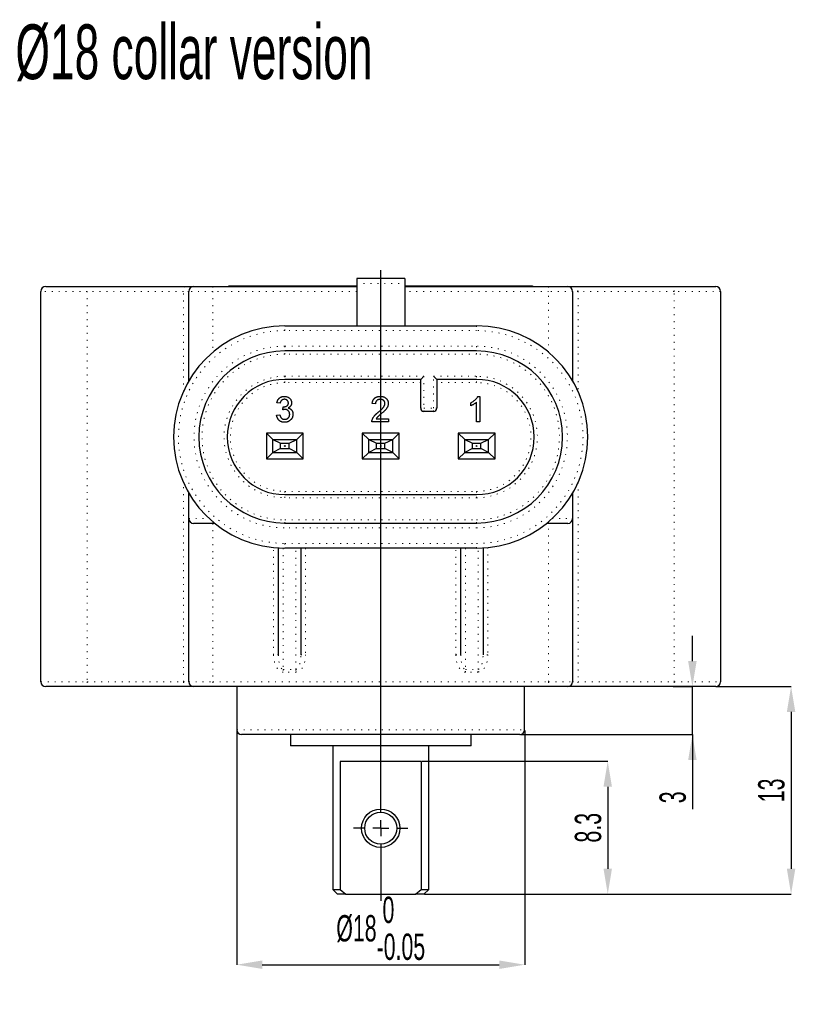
# Model space of a CAD drawing. Header units: millimetres. Extents: x 41 to 369, y 41 to 518.
# Tile 3 of 9: x 175 to 257, y 41 to 146. Entities that reach past the tile are written whole.
import ezdxf

# ---------------------------------------------------------------- set-up
doc = ezdxf.new("R2010")
doc.units = ezdxf.units.MM
doc.header["$PDSIZE"] = -1
doc.linetypes.add('DOT2', pattern=[0.635, 0, -0.635])
doc.layers.add('LINEE_SOTTILI', color=7, linetype='Continuous')
doc.styles.add('SLDTEXTSTYLE1', font='TXT', dxfattribs={"width": 0.605})
doc.dimstyles.new('SLDDIMSTYLE0', dxfattribs={"dimtxt": 2.8, "dimasz": 2.7, "dimexe": 0, "dimexo": 0.0625, "dimgap": 0.7, "dimtad": 1, "dimlfac": 0.588235, "dimrnd": 1e-09, "dimzin": 12, "dimdsep": 46, "dimtxsty": 'SLDTEXTSTYLE1', "dimsah": 1, "dimcen": 0.09, "dimadec": 0, "dimazin": 3, "dimtfac": 1, "dimtofl": 0, "dimtmove": 0, "dimatfit": 3, "dimfxl": 1, "dimfrac": 2, "dimtolj": 1, "dimtzin": 12, "dimarcsym": 0})
doc.dimstyles.new('SLDDIMSTYLE10', dxfattribs={"dimtxt": 2.8, "dimasz": 2.7, "dimexe": 0, "dimexo": 0.0625, "dimgap": 0.7, "dimtad": 1, "dimdec": 1, "dimlfac": 0.588235, "dimrnd": 1e-09, "dimzin": 12, "dimdsep": 46, "dimtxsty": 'SLDTEXTSTYLE1', "dimsah": 1, "dimcen": 0.09, "dimadec": 0, "dimazin": 3, "dimtfac": 1, "dimtdec": 1, "dimtofl": 0, "dimtmove": 0, "dimatfit": 3, "dimfxl": 1, "dimfrac": 2, "dimtolj": 1, "dimtzin": 12, "dimarcsym": 0})
doc.dimstyles.new('SLDDIMSTYLE7', dxfattribs={"dimtxt": 2.8, "dimasz": 2.7, "dimexe": 0, "dimexo": 0.0625, "dimgap": 0.7, "dimtad": 1, "dimlfac": 0.588235, "dimrnd": 1e-09, "dimzin": 12, "dimdsep": 46, "dimtxsty": 'SLDTEXTSTYLE1', "dimsah": 1, "dimcen": 0.09, "dimadec": 0, "dimazin": 3, "dimtol": 1, "dimtm": 0.05, "dimtfac": 1, "dimtofl": 0, "dimtmove": 0, "dimatfit": 3, "dimfxl": 1, "dimfrac": 2, "dimtolj": 1, "dimarcsym": 0})
doc.dimstyles.new('SLDDIMSTYLE8', dxfattribs={"dimtxt": 2.8, "dimasz": 2.7, "dimexe": 0, "dimexo": 0.0625, "dimgap": 0.7, "dimtad": 1, "dimlfac": 0.588235, "dimrnd": 1e-09, "dimzin": 12, "dimdsep": 46, "dimtxsty": 'SLDTEXTSTYLE1', "dimsah": 1, "dimcen": 0.09, "dimadec": 0, "dimazin": 3, "dimtfac": 1, "dimtmove": 0, "dimatfit": 0, "dimfxl": 1, "dimfrac": 2, "dimtolj": 1, "dimtzin": 12, "dimarcsym": 0})

# ---------------------------------------------------------------- blocks, each defined once
blk = doc.blocks.new('_D_30')
at = {"layer": 'Defpoints', "color": 0}
for p in [(198.12, 70.58), (228.72, 70.58), (228.72, 45.62), (228.72, 45.62)]:
    blk.add_point(p, dxfattribs=at)
at = {"layer": 'LINEE_SOTTILI', "color": 0, "lineweight": -2}
for p, q in [((198.12, 70.51), (198.12, 45.62)), ((228.72, 70.51), (228.72, 45.62)), ((200.82, 45.62), (226.02, 45.62))]:
    blk.add_line(p, q, dxfattribs=at)
at = {"layer": 'LINEE_SOTTILI', "color": 0}
for points in [[(200.82, 46.07), (200.82, 45.17), (198.12, 45.62)], [(226.02, 45.17), (226.02, 46.07), (228.72, 45.62)]]:
    blk.add_solid(points, dxfattribs=at)
at = {"layer": 'LINEE_SOTTILI', "color": 0, "insert": (213.42, 52.85), "char_height": 2.8, "attachment_point": 2, "style": 'SLDTEXTSTYLE1'}
blk.add_mtext('\\A1;%%c18\\S 0^ -0.05;', dxfattribs=at)
blk = doc.blocks.new('_D_31')
at = {"layer": 'Defpoints', "color": 0}
for p in [(244.45, 75.17), (246.55, 75.17), (246.55, 75.17), (228.21, 70.07)]:
    blk.add_point(p, dxfattribs=at)
at = {"layer": 'LINEE_SOTTILI', "color": 0, "lineweight": -2}
for p, q in [((246.55, 77.87), (246.55, 80.57)), ((244.51, 75.17), (246.55, 75.17)), ((246.55, 70.07), (246.55, 75.17)), ((228.27, 70.07), (246.55, 70.07)), ((246.55, 70.07), (246.55, 62.14)), ((246.55, 67.37), (246.55, 64.67))]:
    blk.add_line(p, q, dxfattribs=at)
at = {"layer": 'LINEE_SOTTILI', "color": 0}
for points in [[(246.1, 77.87), (247, 77.87), (246.55, 75.17)], [(247, 67.37), (246.1, 67.37), (246.55, 70.07)]]:
    blk.add_solid(points, dxfattribs=at)
at = {"layer": 'LINEE_SOTTILI', "color": 0, "insert": (243.05, 63.4), "char_height": 2.8, "attachment_point": 2, "rotation": 90, "style": 'SLDTEXTSTYLE1'}
blk.add_mtext('\\A1;3', dxfattribs=at)
blk = doc.blocks.new('_D_32')
at = {"layer": 'Defpoints', "color": 0}
for p in [(249.03, 75.17), (218.01, 53.12), (257.04, 53.12), (257.04, 53.12)]:
    blk.add_point(p, dxfattribs=at)
at = {"layer": 'LINEE_SOTTILI', "color": 0, "lineweight": -2}
for p, q in [((249.09, 75.17), (257.04, 75.17)), ((257.04, 72.47), (257.04, 55.82)), ((218.07, 53.12), (257.04, 53.12))]:
    blk.add_line(p, q, dxfattribs=at)
at = {"layer": 'LINEE_SOTTILI', "color": 0}
for points in [[(257.49, 72.47), (256.59, 72.47), (257.04, 75.17)], [(256.59, 55.82), (257.49, 55.82), (257.04, 53.12)]]:
    blk.add_solid(points, dxfattribs=at)
at = {"layer": 'LINEE_SOTTILI', "color": 0, "insert": (253.54, 64.14), "char_height": 2.8, "attachment_point": 2, "rotation": 90, "style": 'SLDTEXTSTYLE1'}
blk.add_mtext('\\A1;13', dxfattribs=at)
blk = doc.blocks.new('_D_33')
at = {"layer": 'Defpoints', "color": 0}
for p in [(217.73, 67.23), (218.01, 53.12), (237.55, 53.12), (237.55, 53.12)]:
    blk.add_point(p, dxfattribs=at)
at = {"layer": 'LINEE_SOTTILI', "color": 0, "lineweight": -2}
for p, q in [((217.79, 67.23), (237.55, 67.23)), ((237.55, 64.53), (237.55, 55.82)), ((218.07, 53.12), (237.55, 53.12))]:
    blk.add_line(p, q, dxfattribs=at)
at = {"layer": 'LINEE_SOTTILI', "color": 0}
for points in [[(238, 64.53), (237.1, 64.53), (237.55, 67.23)], [(237.1, 55.82), (238, 55.82), (237.55, 53.12)]]:
    blk.add_solid(points, dxfattribs=at)
at = {"layer": 'LINEE_SOTTILI', "color": 0, "insert": (234.05, 60.17), "char_height": 2.8, "attachment_point": 2, "rotation": 90, "style": 'SLDTEXTSTYLE1'}
blk.add_mtext('\\A1;8.3', dxfattribs=at)
blk = doc.blocks.new('SW_CENTERMARKSYMBOL_5')
at = {"layer": 'LINEE_SOTTILI', "color": 0}
for p, q in [((0, 1.7), (0, 59.3)), ((-1.7, 0), (-2.89, 0)), ((0, 0), (-0.85, 0)), ((0, 0), (0, 0.85)), ((0, 0), (0, -0.85)), ((0, 0), (0.85, 0)), ((1.7, 0), (2.89, 0)), ((0, -1.7), (0, -7.7))]:
    blk.add_line(p, q, dxfattribs=at)

msp = doc.modelspace()

# ---------------------------------------------------------------- linework, layer by layer
at = {"color": 7, "linetype": 'Continuous', "lineweight": 25}
for p, q in [((215.96632, 118.51533), (210.86632, 118.51533)), ((210.86632, 118.51533), (210.86632, 117.99049)), ((215.96632, 118.51533), (215.96632, 117.99049)), ((177.80132, 117.66533), (182.38746, 117.66533)), ((182.38746, 117.66533), (192.60909, 117.66533)), ((192.60909, 117.66533), (193.52632, 117.66533)), ((193.52632, 117.66533), (195.56632, 117.66533)), ((195.56632, 117.66533), (210.86632, 117.66533)), ((197.26632, 117.66533), (197.26632, 117.75033)), ((197.26632, 117.75033), (198.96632, 117.75033)), ((198.96632, 117.75033), (210.86632, 117.75033)), ((210.86632, 117.99049), (210.86632, 113.50033)), ((215.96632, 117.99049), (215.96632, 113.50033)), ((215.96632, 117.75033), (227.86632, 117.75033)), ((215.96632, 117.66533), (231.26632, 117.66533)), ((227.86632, 117.75033), (229.56632, 117.75033)), ((229.56632, 117.75033), (229.56632, 117.66533)), ((231.26632, 117.66533), (233.30632, 117.66533)), ((233.30632, 117.66533), (234.22355, 117.66533)), ((234.22355, 117.66533), (244.44519, 117.66533)), ((244.44519, 117.66533), (249.03132, 117.66533)), ((177.29132, 75.67533), (177.29132, 117.15533)), ((193.01632, 107.64807), (193.01632, 117.15533)), ((233.81632, 117.15533), (233.81632, 107.64807)), ((249.54132, 117.15533), (249.54132, 75.67533)), ((203.21632, 113.50033), (223.61632, 113.50033)), ((223.61632, 110.82283), (203.21632, 110.82283)), ((217.66632, 107.80533), (203.21632, 107.80533)), ((217.66632, 107.80533), (218.00632, 108.14533)), ((217.66632, 104.74533), (217.66632, 107.80533)), ((219.02632, 108.14533), (219.36632, 107.80533)), ((223.61632, 107.80533), (219.36632, 107.80533)), ((219.36632, 107.80533), (219.36632, 104.74533)), ((223.74055, 106.00333), (223.96504, 106.00333)), ((223.96504, 106.00333), (223.96504, 103.28333)), ((202.72812, 105.27102), (202.3794, 105.30589)), ((203.00382, 104.57359), (203.03978, 104.88743)), ((212.85837, 105.20128), (212.50966, 105.23615)), ((222.98863, 105.00186), (222.98863, 105.32333)), ((223.61632, 103.28333), (223.61632, 105.40288)), ((202.34453, 104.01564), (202.69324, 104.05051)), ((212.92267, 103.63205), (214.25324, 103.63205)), ((214.25324, 103.63205), (214.25324, 103.28333)), ((219.02632, 104.40533), (218.00632, 104.40533)), ((214.25324, 103.28333), (212.47478, 103.28333)), ((223.96504, 103.28333), (223.61632, 103.28333)), ((201.94132, 101.41333), (201.26132, 102.09333)), ((205.17132, 102.09333), (201.26132, 102.09333)), ((201.26132, 102.09333), (201.26132, 99.37333)), ((205.17132, 102.09333), (204.49132, 101.41333)), ((205.17132, 99.37333), (205.17132, 102.09333)), ((212.14132, 101.41333), (211.46132, 102.09333)), ((215.37132, 102.09333), (211.46132, 102.09333)), ((211.46132, 102.09333), (211.46132, 99.37333)), ((215.37132, 102.09333), (214.69132, 101.41333)), ((215.37132, 99.37333), (215.37132, 102.09333)), ((222.34132, 101.41333), (221.66132, 102.09333)), ((225.57132, 102.09333), (221.66132, 102.09333)), ((221.66132, 102.09333), (221.66132, 99.37333)), ((225.57132, 102.09333), (224.89132, 101.41333)), ((225.57132, 99.37333), (225.57132, 102.09333)), ((201.94132, 101.41333), (202.76554, 101.01679)), ((201.94132, 101.41333), (204.49132, 101.41333)), ((201.94132, 100.05333), (201.94132, 101.41333)), ((202.76554, 100.44987), (201.94132, 100.05333)), ((202.76554, 101.01679), (203.66711, 101.01679)), ((202.76554, 100.44987), (202.76554, 101.01679)), ((202.76554, 100.44987), (203.66711, 100.44987)), ((203.66711, 101.01679), (204.49132, 101.41333)), ((203.66711, 100.44987), (203.66711, 101.01679)), ((204.49132, 100.05333), (203.66711, 100.44987)), ((204.49132, 100.05333), (204.49132, 101.41333)), ((212.14132, 100.05333), (212.14132, 101.41333)), ((212.14132, 101.41333), (212.96554, 101.01679)), ((212.14132, 101.41333), (214.69132, 101.41333)), ((212.96554, 100.44987), (212.14132, 100.05333)), ((212.96554, 100.44987), (212.96554, 101.01679)), ((212.96554, 101.01679), (213.86711, 101.01679)), ((212.96554, 100.44987), (213.86711, 100.44987)), ((213.86711, 101.01679), (214.69132, 101.41333)), ((213.86711, 100.44987), (213.86711, 101.01679)), ((214.69132, 100.05333), (213.86711, 100.44987)), ((214.69132, 100.05333), (214.69132, 101.41333)), ((222.34132, 100.05333), (222.34132, 101.41333)), ((222.34132, 101.41333), (223.16554, 101.01679)), ((222.34132, 101.41333), (224.89132, 101.41333)), ((223.16554, 100.44987), (222.34132, 100.05333)), ((223.16554, 100.44987), (223.16554, 101.01679)), ((223.16554, 101.01679), (224.06711, 101.01679)), ((223.16554, 100.44987), (224.06711, 100.44987)), ((224.06711, 101.01679), (224.89132, 101.41333)), ((224.06711, 100.44987), (224.06711, 101.01679)), ((224.89132, 100.05333), (224.06711, 100.44987)), ((224.89132, 100.05333), (224.89132, 101.41333)), ((201.94132, 100.05333), (201.26132, 99.37333)), ((201.94132, 100.05333), (204.49132, 100.05333)), ((205.17132, 99.37333), (204.49132, 100.05333)), ((212.14132, 100.05333), (211.46132, 99.37333)), ((212.14132, 100.05333), (214.69132, 100.05333)), ((215.37132, 99.37333), (214.69132, 100.05333)), ((222.34132, 100.05333), (221.66132, 99.37333)), ((222.34132, 100.05333), (224.89132, 100.05333)), ((225.57132, 99.37333), (224.89132, 100.05333)), ((201.26132, 99.37333), (205.17132, 99.37333)), ((211.46132, 99.37333), (215.37132, 99.37333)), ((221.66132, 99.37333), (225.57132, 99.37333)), ((193.01632, 93.01533), (193.01632, 95.72259)), ((203.21632, 95.56533), (223.61632, 95.56533)), ((233.81632, 95.72259), (233.81632, 93.01533)), ((193.01632, 75.67533), (193.01632, 93.01533)), ((195.56632, 92.50533), (193.52632, 92.50533)), ((195.77846, 92.50533), (195.56632, 92.50533)), ((203.21632, 92.54783), (223.61632, 92.54783)), ((231.26632, 92.50533), (231.05419, 92.50533)), ((233.30632, 92.50533), (231.26632, 92.50533)), ((233.81632, 93.01533), (233.81632, 75.67533)), ((202.53632, 78.54975), (202.53632, 89.88991)), ((223.61632, 89.87033), (203.21632, 89.87033)), ((204.91632, 89.87033), (204.91632, 78.54975)), ((221.91632, 78.54975), (221.91632, 89.87033)), ((224.29632, 89.88991), (224.29632, 78.54975)), ((182.38746, 75.16533), (177.80132, 75.16533)), ((192.60909, 75.16533), (182.38746, 75.16533)), ((193.52632, 75.16533), (192.60909, 75.16533)), ((195.56632, 75.16533), (193.52632, 75.16533)), ((231.26632, 75.16533), (195.56632, 75.16533)), ((198.11632, 75.16533), (198.11632, 70.57533)), ((228.71632, 70.57533), (228.71632, 75.16533)), ((233.30632, 75.16533), (231.26632, 75.16533)), ((234.22355, 75.16533), (233.30632, 75.16533)), ((244.44519, 75.16533), (234.22355, 75.16533)), ((249.03132, 75.16533), (244.44519, 75.16533)), ((228.20632, 70.06533), (198.62632, 70.06533)), ((203.81132, 70.06533), (203.81132, 68.87533)), ((223.02132, 68.87533), (223.02132, 70.06533)), ((223.02132, 68.87533), (203.81132, 68.87533)), ((208.31632, 68.87533), (208.31632, 53.62633)), ((218.51632, 53.62633), (218.51632, 68.87533)), ((217.73044, 67.22633), (209.10221, 67.22633)), ((209.10221, 67.22633), (209.10221, 53.62633)), ((217.73044, 67.22633), (217.73044, 53.62633)), ((208.31632, 53.62633), (208.82632, 53.11633)), ((208.31632, 53.62633), (209.10221, 53.62633)), ((209.10221, 53.62633), (209.71907, 53.11633)), ((217.11358, 53.11633), (217.73044, 53.62633)), ((217.73044, 53.62633), (218.51632, 53.62633)), ((218.00632, 53.11633), (218.51632, 53.62633)), ((209.71907, 53.11633), (208.82632, 53.11633)), ((209.71907, 53.11633), (217.11358, 53.11633)), ((218.00632, 53.11633), (217.11358, 53.11633))]:
    msp.add_line(p, q, dxfattribs=at)
at = {"color": 7, "linetype": 'DOT2', "lineweight": 18}
for p, q in [((195.56632, 117.66533), (195.56632, 117.15533)), ((198.96632, 117.75033), (198.96632, 117.66533)), ((210.86632, 117.99049), (215.96632, 117.99049)), ((227.86632, 117.66533), (227.86632, 117.75033)), ((231.26632, 117.66533), (231.26632, 117.15533)), ((182.22142, 117.15533), (177.29132, 117.15533)), ((192.44305, 117.15533), (182.22142, 117.15533)), ((182.22142, 117.15533), (182.22142, 75.67533)), ((193.01632, 117.15533), (192.44305, 117.15533)), ((192.44305, 106.5362), (192.44305, 117.15533)), ((195.56632, 117.15533), (193.01632, 117.15533)), ((195.56632, 117.15533), (195.56632, 110.68931)), ((210.86632, 117.15533), (195.56632, 117.15533)), ((231.26632, 117.15533), (215.96632, 117.15533)), ((231.26632, 110.68931), (231.26632, 117.15533)), ((233.81632, 117.15533), (231.26632, 117.15533)), ((234.38959, 117.15533), (233.81632, 117.15533)), ((234.38959, 117.15533), (234.38959, 106.5362)), ((244.61123, 117.15533), (234.38959, 117.15533)), ((244.61123, 75.67533), (244.61123, 117.15533)), ((249.54132, 117.15533), (244.61123, 117.15533)), ((203.21632, 112.99033), (203.21632, 113.50033)), ((223.61632, 112.99033), (203.21632, 112.99033)), ((223.61632, 113.50033), (223.61632, 112.99033)), ((203.21632, 111.33283), (223.61632, 111.33283)), ((203.21632, 111.33283), (203.21632, 110.82283)), ((223.61632, 111.33283), (223.61632, 110.82283)), ((203.21632, 110.48283), (203.21632, 110.82283)), ((223.61632, 110.48283), (203.21632, 110.48283)), ((223.61632, 110.48283), (223.61632, 110.82283)), ((203.21632, 108.14533), (218.00632, 108.14533)), ((203.21632, 108.14533), (203.21632, 107.80533)), ((203.21632, 107.46533), (203.21632, 107.80533)), ((218.00632, 108.14533), (218.00632, 104.74533)), ((219.02632, 108.14533), (223.61632, 108.14533)), ((219.02632, 104.74533), (219.02632, 108.14533)), ((223.61632, 108.14533), (223.61632, 107.80533)), ((223.61632, 107.46533), (223.61632, 107.80533)), ((217.66632, 107.46533), (203.21632, 107.46533)), ((223.61632, 107.46533), (219.36632, 107.46533)), ((217.66632, 104.74533), (218.00632, 104.74533)), ((218.00632, 104.74533), (219.02632, 104.74533)), ((218.00632, 104.40533), (218.00632, 104.74533)), ((219.36632, 104.74533), (219.02632, 104.74533)), ((219.02632, 104.40533), (219.02632, 104.74533)), ((192.44305, 75.67533), (192.44305, 96.83446)), ((234.38959, 96.83446), (234.38959, 75.67533)), ((203.21632, 95.90533), (203.21632, 95.56533)), ((203.21632, 95.90533), (223.61632, 95.90533)), ((203.21632, 95.22533), (203.21632, 95.56533)), ((223.61632, 95.22533), (203.21632, 95.22533)), ((223.61632, 95.90533), (223.61632, 95.56533)), ((223.61632, 95.22533), (223.61632, 95.56533)), ((193.01632, 93.01533), (195.18978, 93.01533)), ((195.56632, 92.50533), (195.56632, 92.68135)), ((195.56632, 92.50533), (195.56632, 75.67533)), ((203.21632, 92.54783), (203.21632, 92.88783)), ((203.21632, 92.88783), (223.61632, 92.88783)), ((203.21632, 92.54783), (203.21632, 92.03783)), ((223.61632, 92.54783), (223.61632, 92.88783)), ((223.61632, 92.54783), (223.61632, 92.03783)), ((231.26632, 92.68135), (231.26632, 92.50533)), ((231.26632, 75.67533), (231.26632, 92.50533)), ((231.64286, 93.01533), (233.81632, 93.01533)), ((223.61632, 92.03783), (203.21632, 92.03783)), ((203.21632, 90.38033), (203.21632, 89.87033)), ((203.21632, 90.38033), (223.61632, 90.38033)), ((223.61632, 89.87033), (223.61632, 90.38033)), ((202.02632, 78.54975), (202.02632, 89.93041)), ((203.04632, 89.87155), (203.04632, 76.99381)), ((204.40632, 76.99381), (204.40632, 89.87033)), ((205.42632, 89.87033), (205.42632, 78.54975)), ((221.40632, 78.54975), (221.40632, 89.87033)), ((222.42632, 89.87033), (222.42632, 76.99381)), ((223.78632, 76.99381), (223.78632, 89.87155)), ((224.80632, 89.93041), (224.80632, 78.54975)), ((202.53632, 78.54975), (202.02632, 78.54975)), ((204.91632, 78.54975), (205.42632, 78.54975)), ((221.40632, 78.54975), (221.91632, 78.54975)), ((224.80632, 78.54975), (224.29632, 78.54975)), ((203.04632, 76.99381), (204.40632, 76.99381)), ((203.04632, 76.99381), (203.04632, 76.71091)), ((204.40632, 76.71091), (203.04632, 76.71091)), ((204.40632, 76.99381), (204.40632, 76.71091)), ((222.42632, 76.99381), (223.78632, 76.99381)), ((222.42632, 76.71091), (222.42632, 76.99381)), ((223.78632, 76.71091), (222.42632, 76.71091)), ((223.78632, 76.71091), (223.78632, 76.99381)), ((177.29132, 75.67533), (182.22142, 75.67533)), ((182.22142, 75.67533), (192.44305, 75.67533)), ((192.44305, 75.67533), (193.01632, 75.67533)), ((193.01632, 75.67533), (195.56632, 75.67533)), ((195.56632, 75.67533), (231.26632, 75.67533)), ((195.56632, 75.67533), (195.56632, 75.16533)), ((231.26632, 75.67533), (233.81632, 75.67533)), ((231.26632, 75.67533), (231.26632, 75.16533)), ((233.81632, 75.67533), (234.38959, 75.67533)), ((234.38959, 75.67533), (244.61123, 75.67533)), ((244.61123, 75.67533), (249.54132, 75.67533)), ((198.11632, 70.57533), (228.71632, 70.57533))]:
    msp.add_line(p, q, dxfattribs=at)
at = {"color": 7, "linetype": 'DOT2', "lineweight": 18, "flags": 128}
for points in [[(182.38746, 117.66533), (182.35507, 117.65553), (182.32392, 117.62651), (182.29521, 117.57938), (182.27005, 117.51595), (182.2494, 117.43867), (182.23406, 117.3505), (182.22461, 117.25483), (182.22142, 117.15533)], [(192.60909, 117.66533), (192.5767, 117.65553), (192.54555, 117.62651), (192.51685, 117.57938), (192.49169, 117.51595), (192.47104, 117.43867), (192.45569, 117.3505), (192.44625, 117.25483), (192.44305, 117.15533)], [(234.38959, 117.15533), (234.3864, 117.25483), (234.37695, 117.3505), (234.36161, 117.43867), (234.34096, 117.51595), (234.3158, 117.57938), (234.28709, 117.62651), (234.25594, 117.65553), (234.22355, 117.66533)], [(244.61123, 117.15533), (244.60803, 117.25483), (244.59859, 117.3505), (244.58324, 117.43867), (244.56259, 117.51595), (244.53743, 117.57938), (244.50873, 117.62651), (244.47758, 117.65553), (244.44519, 117.66533)], [(182.22142, 75.67533), (182.22461, 75.57583), (182.23406, 75.48016), (182.2494, 75.39199), (182.27005, 75.3147), (182.29521, 75.25128), (182.32392, 75.20415), (182.35507, 75.17513), (182.38746, 75.16533)], [(192.44305, 75.67533), (192.44625, 75.57583), (192.45569, 75.48016), (192.47104, 75.39199), (192.49169, 75.3147), (192.51685, 75.25128), (192.54555, 75.20415), (192.5767, 75.17513), (192.60909, 75.16533)], [(234.38959, 75.67533), (234.3864, 75.57583), (234.37695, 75.48016), (234.36161, 75.39199), (234.34096, 75.3147), (234.3158, 75.25128), (234.28709, 75.20415), (234.25594, 75.17513), (234.22355, 75.16533)], [(244.61123, 75.67533), (244.60803, 75.57583), (244.59859, 75.48016), (244.58324, 75.39199), (244.56259, 75.3147), (244.53743, 75.25128), (244.50873, 75.20415), (244.47758, 75.17513), (244.44519, 75.16533)]]:
    msp.add_lwpolyline(points, dxfattribs=at)
at = {"color": 7, "linetype": 'Continuous', "lineweight": 25}
for centre, radius in [((203.21632, 100.73333), 0.0425), ((213.41632, 100.73333), 0.0425), ((223.61632, 100.73333), 0.0425), ((213.41632, 60.12033), 2.04), ((213.41632, 60.12033), 1.7)]:
    msp.add_circle(centre, radius, dxfattribs=at)
for centre, radius, start, end in [((177.80132, 117.15533), 0.51, 90, 180), ((193.52632, 117.15533), 0.51, 90, 180), ((233.30632, 117.15533), 0.51, 0, 90), ((249.03132, 117.15533), 0.51, 0, 90), ((203.21632, 101.68533), 11.815, 90, 270), ((223.61632, 101.68533), 11.815, 270, 90), ((203.21632, 101.68533), 9.1375, 90, 270), ((223.61632, 101.68533), 9.1375, 270, 90), ((203.21632, 101.68533), 6.12, 90, 270), ((223.61632, 101.68533), 6.12, 270, 90), ((218.00632, 104.74533), 0.34, 180, 270), ((219.02632, 104.74533), 0.34, 270, 0), ((193.52632, 93.01533), 0.51, 180, 270), ((233.30632, 93.01533), 0.51, 270, 0), ((177.80132, 75.67533), 0.51, 180, 270), ((193.52632, 75.67533), 0.51, 180, 270), ((233.30632, 75.67533), 0.51, 270, 0), ((249.03132, 75.67533), 0.51, 270, 0), ((198.62632, 70.57533), 0.51, 180, 270), ((228.20632, 70.57533), 0.51, 270, 0)]:
    msp.add_arc(centre, radius, start, end, dxfattribs=at)
at = {"color": 7, "linetype": 'DOT2', "lineweight": 18}
for centre, radius, start, end in [((203.21632, 101.68533), 11.305, 90, 270), ((223.61632, 101.68533), 11.305, 270, 90), ((203.21632, 101.68533), 9.6475, 90, 270), ((223.61632, 101.68533), 9.6475, 270, 90), ((203.21632, 101.68533), 8.7975, 90, 270), ((223.61632, 101.68533), 8.7975, 270, 90), ((203.21632, 101.68533), 6.46, 90, 270), ((223.61632, 101.68533), 6.46, 270, 90), ((203.21632, 101.68533), 5.78, 90, 270), ((223.61632, 101.68533), 5.78, 270, 90)]:
    msp.add_arc(centre, radius, start, end, dxfattribs=at)
for centre, major_axis, ratio, start_param, end_param in [((203.04632, 78.54975), (0, -1.83883), 0.554700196, 4.71238898, 6.283185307), ((203.04632, 78.54975), (0, 1.55593), 0.327777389, 1.570796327, 3.141592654), ((204.40632, 78.54975), (0, 1.55593), 0.327777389, 3.141592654, 4.71238898), ((204.40632, 78.54975), (0, 1.83883), 0.554700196, 3.141592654, 4.71238898), ((222.42632, 78.54975), (0, -1.83883), 0.554700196, 4.71238898, 6.283185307), ((222.42632, 78.54975), (0, 1.55593), 0.327777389, 1.570796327, 3.141592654), ((223.78632, 78.54975), (0, 1.55593), 0.327777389, 3.141592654, 4.71238898), ((223.78632, 78.54975), (0, 1.83883), 0.554700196, 3.141592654, 4.71238898)]:
    msp.add_ellipse(centre, major_axis=major_axis, ratio=ratio, start_param=start_param, end_param=end_param, dxfattribs=at)
at = {"color": 7, "linetype": 'Continuous', "lineweight": 25}
for points, knots in [([(202.3794, 105.30589), (202.38485, 105.33286), (202.39555, 105.38575), (202.41735, 105.46214), (202.44394, 105.53384), (202.47586, 105.60054), (202.51161, 105.66302), (202.55284, 105.72056), (202.5986, 105.77348), (202.64896, 105.82162), (202.70325, 105.86463), (202.76118, 105.90172), (202.82228, 105.93316), (202.88661, 105.95851), (202.95412, 105.97912), (203.025, 105.99278), (203.09893, 106.00202), (203.14927, 106.00289), (203.17491, 106.00333)], [0, 0, 0, 0, 0.071036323, 0.13934334, 0.204958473, 0.268331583, 0.330129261, 0.390663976, 0.450861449, 0.510587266, 0.570373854, 0.629455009, 0.687993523, 0.747580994, 0.807838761, 0.870034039, 0.933810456, 1, 1, 1, 1]), ([(203.18581, 105.68948), (203.15662, 105.68835), (203.10027, 105.68615), (203.01958, 105.66582), (202.94646, 105.63292), (202.89232, 105.59433), (202.85388, 105.55745), (202.82762, 105.52618), (202.80414, 105.49166), (202.78336, 105.45388), (202.76557, 105.41271), (202.74952, 105.36864), (202.73711, 105.32098), (202.73116, 105.28796), (202.72812, 105.27102)], [0, 0, 0, 0, 0.1277971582, 0.2467952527, 0.3622843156, 0.4776524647, 0.5362368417, 0.5955904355, 0.6563437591, 0.7190851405, 0.7843491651, 0.8528755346, 0.9245512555, 1, 1, 1, 1]), ([(203.17491, 106.00333), (203.2104, 106.00218), (203.28019, 105.99992), (203.38268, 105.98194), (203.48072, 105.95245), (203.57351, 105.91157), (203.65946, 105.86161), (203.73551, 105.80174), (203.80066, 105.73299), (203.85363, 105.65611), (203.89558, 105.57426), (203.92662, 105.4893), (203.94517, 105.40132), (203.94747, 105.34176), (203.94863, 105.31189)], [0, 0, 0, 0, 0.092053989, 0.181007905, 0.269130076, 0.357137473, 0.443549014, 0.526433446, 0.607452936, 0.688384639, 0.76785385, 0.84553059, 0.922529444, 1, 1, 1, 1]), ([(203.59991, 105.30044), (203.59965, 105.31427), (203.59915, 105.3413), (203.59354, 105.38093), (203.58425, 105.41848), (203.5717, 105.45436), (203.55525, 105.48836), (203.53485, 105.52046), (203.51155, 105.5513), (203.48404, 105.5793), (203.45458, 105.60558), (203.42209, 105.62771), (203.38813, 105.64737), (203.35149, 105.66223), (203.31307, 105.67444), (203.27256, 105.683), (203.22993, 105.68875), (203.20072, 105.68924), (203.18581, 105.68948)], [0, 0, 0, 0, 0.065093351, 0.127304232, 0.188122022, 0.247130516, 0.306076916, 0.365678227, 0.426103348, 0.487841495, 0.550316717, 0.611805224, 0.672737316, 0.734883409, 0.797680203, 0.862474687, 0.929775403, 1, 1, 1, 1]), ([(212.50966, 105.23615), (212.51322, 105.26654), (212.52016, 105.32567), (212.53745, 105.4113), (212.56173, 105.49096), (212.59077, 105.56576), (212.62718, 105.63443), (212.66834, 105.69839), (212.71688, 105.75561), (212.77051, 105.80789), (212.82981, 105.85396), (212.89422, 105.89422), (212.96372, 105.92788), (213.03792, 105.95576), (213.11698, 105.97691), (213.20081, 105.99208), (213.28952, 106.00142), (213.35037, 106.00269), (213.38145, 106.00333)], [0, 0, 0, 0, 0.0706752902, 0.1374926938, 0.2014728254, 0.2628693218, 0.3225500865, 0.3807372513, 0.4382197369, 0.4954874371, 0.5534836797, 0.6113462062, 0.6706437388, 0.7315869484, 0.7941831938, 0.8594451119, 0.9282076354, 1, 1, 1, 1]), ([(213.37382, 105.68948), (213.35492, 105.68905), (213.31791, 105.6882), (213.26383, 105.68201), (213.21248, 105.67256), (213.164, 105.65811), (213.11844, 105.63991), (213.07598, 105.617), (213.03596, 105.59113), (212.99962, 105.56051), (212.96677, 105.52656), (212.9376, 105.4896), (212.91369, 105.44891), (212.89396, 105.40539), (212.87809, 105.3589), (212.86656, 105.30909), (212.86028, 105.2561), (212.85902, 105.21982), (212.85837, 105.20128)], [0, 0, 0, 0, 0.070696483, 0.138358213, 0.203369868, 0.265700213, 0.327255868, 0.386512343, 0.445858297, 0.505173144, 0.563779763, 0.622343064, 0.68082358, 0.739795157, 0.800801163, 0.864239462, 0.930631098, 1, 1, 1, 1]), ([(213.86966, 105.24923), (213.86928, 105.26451), (213.86853, 105.2945), (213.86149, 105.3384), (213.85167, 105.38067), (213.83581, 105.42055), (213.81693, 105.45923), (213.79271, 105.49549), (213.7647, 105.53023), (213.73262, 105.56253), (213.69758, 105.59283), (213.65844, 105.61802), (213.61775, 105.64069), (213.57412, 105.65893), (213.52762, 105.67232), (213.47858, 105.68203), (213.42701, 105.68819), (213.39182, 105.68905), (213.37382, 105.68948)], [0, 0, 0, 0, 0.061762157, 0.121173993, 0.179421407, 0.236843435, 0.294321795, 0.353190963, 0.412720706, 0.474522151, 0.537056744, 0.599591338, 0.662366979, 0.725245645, 0.790316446, 0.857724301, 0.927231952, 1, 1, 1, 1]), ([(213.38145, 106.00333), (213.4129, 106.00279), (213.47417, 106.00174), (213.56345, 105.99101), (213.64769, 105.97429), (213.7272, 105.95098), (213.8015, 105.92043), (213.87066, 105.88309), (213.93499, 105.83935), (213.99342, 105.78866), (214.04611, 105.73333), (214.09228, 105.67429), (214.13088, 105.61177), (214.16375, 105.54664), (214.18813, 105.47752), (214.20527, 105.40535), (214.21692, 105.33006), (214.21788, 105.2787), (214.21837, 105.2525)], [0, 0, 0, 0, 0.07471189, 0.145539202, 0.213339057, 0.278615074, 0.342094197, 0.403890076, 0.465063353, 0.526576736, 0.587328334, 0.646380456, 0.704345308, 0.761671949, 0.819417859, 0.8780394, 0.937795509, 1, 1, 1, 1]), ([(222.98863, 105.32333), (223.0322, 105.34577), (223.11809, 105.39), (223.23943, 105.46639), (223.35271, 105.54921), (223.45606, 105.63842), (223.5487, 105.72962), (223.62678, 105.82163), (223.69211, 105.9111), (223.72488, 105.9735), (223.74055, 106.00333)], [0, 0, 0, 0, 0.142657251, 0.281168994, 0.416977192, 0.550852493, 0.67836417, 0.795032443, 0.901998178, 1, 1, 1, 1]), ([(203.2294, 104.61064), (203.21339, 104.61021), (203.17942, 104.60931), (203.1258, 104.60137), (203.06641, 104.59024), (203.02537, 104.57932), (203.00382, 104.57359)], [0, 0, 0, 0, 0.209402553, 0.444401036, 0.708272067, 1, 1, 1, 1]), ([(203.03978, 104.88743), (203.04922, 104.8864), (203.06589, 104.88458), (203.08264, 104.88391), (203.08991, 104.88362)], [0, 0, 0, 0, 0.566041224, 1, 1, 1, 1]), ([(203.08991, 104.88362), (203.12198, 104.88484), (203.18489, 104.88724), (203.27661, 104.9072), (203.36353, 104.93863), (203.43068, 104.97612), (203.48047, 105.01138), (203.51187, 105.04318), (203.54018, 105.07692), (203.5613, 105.11562), (203.57955, 105.15675), (203.59085, 105.20191), (203.59909, 105.25001), (203.59963, 105.28333), (203.59991, 105.30044)], [0, 0, 0, 0, 0.129789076, 0.25460537, 0.378435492, 0.502919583, 0.565017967, 0.624847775, 0.683448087, 0.74276452, 0.802756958, 0.865220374, 0.930778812, 1, 1, 1, 1]), ([(203.7394, 104.10445), (203.73899, 104.12245), (203.73819, 104.15767), (203.73162, 104.20935), (203.72015, 104.25842), (203.70426, 104.30514), (203.68394, 104.34946), (203.65953, 104.39174), (203.62967, 104.43106), (203.59606, 104.46783), (203.5594, 104.5017), (203.51928, 104.53052), (203.47706, 104.55538), (203.43224, 104.57546), (203.385, 104.5914), (203.33538, 104.60285), (203.28316, 104.60943), (203.24758, 104.61023), (203.2294, 104.61064)], [0, 0, 0, 0, 0.067050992, 0.13117992, 0.193721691, 0.254499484, 0.314762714, 0.375117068, 0.436022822, 0.498296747, 0.560570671, 0.621619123, 0.681973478, 0.742852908, 0.80427157, 0.867472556, 0.932272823, 1, 1, 1, 1]), ([(203.94863, 105.31189), (203.94746, 105.28365), (203.94514, 105.2279), (203.92732, 105.14637), (203.8972, 105.06914), (203.8565, 104.99592), (203.80371, 104.92831), (203.73899, 104.86806), (203.66338, 104.8146), (203.60671, 104.78677), (203.57757, 104.77246)], [0, 0, 0, 0, 0.121951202, 0.240786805, 0.358549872, 0.479065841, 0.601518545, 0.727550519, 0.859932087, 1, 1, 1, 1]), ([(203.57757, 104.77246), (203.5971, 104.76753), (203.63536, 104.75787), (203.69031, 104.73786), (203.74197, 104.71443), (203.79102, 104.68789), (203.83605, 104.6565), (203.8786, 104.62218), (203.91707, 104.58328), (203.95257, 104.54118), (203.98487, 104.49633), (204.01205, 104.44784), (204.0355, 104.397), (204.0555, 104.34344), (204.06987, 104.28674), (204.08015, 104.22734), (204.08693, 104.16545), (204.08772, 104.12318), (204.08812, 104.10173)], [0, 0, 0, 0, 0.065828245, 0.128938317, 0.190858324, 0.251186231, 0.310974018, 0.370049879, 0.42967231, 0.489507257, 0.549975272, 0.610074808, 0.670914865, 0.732908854, 0.796710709, 0.861825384, 0.929891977, 1, 1, 1, 1]), ([(213.13844, 104.30061), (213.17344, 104.33006), (213.24083, 104.38679), (213.336, 104.47096), (213.42292, 104.54911), (213.5002, 104.62263), (213.56849, 104.69079), (213.62794, 104.75343), (213.67907, 104.81037), (213.72124, 104.86367), (213.75682, 104.91399), (213.78697, 104.96308), (213.8121, 105.01179), (213.83302, 105.05997), (213.84958, 105.10782), (213.86086, 105.15548), (213.86851, 105.20248), (213.86928, 105.23376), (213.86966, 105.24923)], [0, 0, 0, 0, 0.11140966, 0.214526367, 0.309417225, 0.396087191, 0.474284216, 0.544373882, 0.606419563, 0.660581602, 0.709793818, 0.756450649, 0.800767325, 0.843168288, 0.884294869, 0.923884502, 0.96235871, 1, 1, 1, 1]), ([(214.21837, 105.2525), (214.21762, 105.22558), (214.21612, 105.17169), (214.20441, 105.09113), (214.18436, 105.01145), (214.15778, 104.93168), (214.12148, 104.85149), (214.07561, 104.76979), (214.0187, 104.68626), (213.96398, 104.61526), (213.91303, 104.55573), (213.86788, 104.50675), (213.81564, 104.4547), (213.75827, 104.39779), (213.69343, 104.33804), (213.62299, 104.27366), (213.54541, 104.20634), (213.49155, 104.16035), (213.46373, 104.1366)], [0, 0, 0, 0, 0.057944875, 0.116017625, 0.174825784, 0.23468309, 0.29682703, 0.364061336, 0.436192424, 0.51426012, 0.556975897, 0.604855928, 0.657675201, 0.715750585, 0.778839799, 0.847501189, 0.921228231, 1, 1, 1, 1]), ([(223.61632, 105.40288), (223.59624, 105.38352), (223.55451, 105.34327), (223.48397, 105.28631), (223.40523, 105.22858), (223.31932, 105.17307), (223.23176, 105.12081), (223.14713, 105.07381), (223.06687, 105.03404), (223.014, 105.01229), (222.98863, 105.00186)], [0, 0, 0, 0, 0.1116703, 0.232094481, 0.362743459, 0.50255751, 0.641525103, 0.771098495, 0.890161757, 1, 1, 1, 1]), ([(203.19071, 103.24846), (203.16216, 103.249), (203.10595, 103.25005), (203.02366, 103.26109), (202.94483, 103.27674), (202.87008, 103.30087), (202.79853, 103.3303), (202.7314, 103.36795), (202.66748, 103.41117), (202.60797, 103.4612), (202.5532, 103.51642), (202.50434, 103.57601), (202.46239, 103.63984), (202.42539, 103.70696), (202.3955, 103.77862), (202.37221, 103.85423), (202.35446, 103.93349), (202.34787, 103.98796), (202.34453, 104.01564)], [0, 0, 0, 0, 0.067794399, 0.133464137, 0.196933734, 0.258480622, 0.319786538, 0.380431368, 0.440990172, 0.502867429, 0.564806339, 0.625526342, 0.685603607, 0.746040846, 0.807346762, 0.869717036, 0.933789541, 1, 1, 1, 1]), ([(202.69324, 104.05051), (202.69789, 104.02956), (202.70689, 103.98901), (202.7242, 103.93093), (202.74248, 103.87702), (202.76514, 103.82848), (202.78725, 103.78333), (202.81324, 103.74344), (202.84101, 103.70776), (202.87107, 103.67643), (202.90377, 103.64945), (202.93868, 103.62584), (202.97653, 103.60612), (203.01703, 103.59051), (203.05984, 103.57788), (203.1052, 103.5686), (203.15334, 103.56307), (203.18634, 103.56256), (203.20324, 103.5623)], [0, 0, 0, 0, 0.0825664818, 0.1597600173, 0.2331545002, 0.3013562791, 0.3657520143, 0.4264371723, 0.484185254, 0.5395491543, 0.5931555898, 0.6470483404, 0.7014463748, 0.7569996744, 0.8138396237, 0.8730579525, 0.934962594, 1, 1, 1, 1]), ([(204.08812, 104.10173), (204.08745, 104.07244), (204.08615, 104.01489), (204.07378, 103.93035), (204.05357, 103.84934), (204.02561, 103.7716), (203.99017, 103.6968), (203.94571, 103.62601), (203.89353, 103.55865), (203.83445, 103.49536), (203.76973, 103.43719), (203.69944, 103.38682), (203.62498, 103.34405), (203.54622, 103.30917), (203.46338, 103.28176), (203.37637, 103.26212), (203.28493, 103.25057), (203.22253, 103.24917), (203.19071, 103.24846)], [0, 0, 0, 0, 0.063503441, 0.124804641, 0.18492028, 0.244376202, 0.303774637, 0.364132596, 0.425375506, 0.488387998, 0.551743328, 0.613859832, 0.675640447, 0.737736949, 0.800417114, 0.864658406, 0.930984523, 1, 1, 1, 1]), ([(203.20324, 103.5623), (203.22307, 103.56259), (203.2618, 103.56314), (203.31824, 103.57142), (203.37194, 103.5828), (203.42215, 103.60064), (203.46957, 103.62244), (203.51393, 103.64938), (203.55552, 103.68101), (203.59353, 103.71756), (203.62753, 103.75776), (203.65781, 103.80022), (203.68284, 103.84531), (203.70394, 103.89238), (203.71952, 103.94221), (203.73092, 103.99416), (203.73837, 104.04848), (203.73905, 104.08554), (203.7394, 104.10445)], [0, 0, 0, 0, 0.069461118, 0.135657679, 0.199620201, 0.261651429, 0.322052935, 0.38234019, 0.443223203, 0.504929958, 0.566820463, 0.62760014, 0.687475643, 0.747351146, 0.808174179, 0.870133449, 0.933720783, 1, 1, 1, 1]), ([(212.51129, 103.52525), (212.52283, 103.55712), (212.54633, 103.62201), (212.59393, 103.71563), (212.64993, 103.80869), (212.70445, 103.88445), (212.75437, 103.94497), (212.79624, 103.99233), (212.84264, 104.0408), (212.89354, 104.09039), (212.94843, 104.1414), (213.00741, 104.19402), (213.07115, 104.24725), (213.11566, 104.28254), (213.13844, 104.30061)], [0, 0, 0, 0, 0.100388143, 0.204406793, 0.310686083, 0.422157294, 0.480685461, 0.543238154, 0.609499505, 0.679554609, 0.753841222, 0.831640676, 0.913812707, 1, 1, 1, 1]), ([(213.46373, 104.1366), (213.4399, 104.1172), (213.39447, 104.08022), (213.32984, 104.0266), (213.27195, 103.97744), (213.21945, 103.93433), (213.17425, 103.89519), (213.13475, 103.86173), (213.1024, 103.83228), (213.05313, 103.78754), (212.99073, 103.72377), (212.94475, 103.6618), (212.92267, 103.63205)], [0, 0, 0, 0, 0.124199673, 0.236829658, 0.339494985, 0.43125351, 0.511454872, 0.581223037, 0.640495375, 0.688308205, 0.850332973, 1, 1, 1, 1]), ([(212.47478, 103.28333), (212.47475, 103.30405), (212.47467, 103.34544), (212.48168, 103.40664), (212.49264, 103.46702), (212.50504, 103.50575), (212.51129, 103.52525)], [0, 0, 0, 0, 0.252643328, 0.504439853, 0.750406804, 1, 1, 1, 1])]:
    msp.add_open_spline(points, degree=3, knots=knots, dxfattribs=at)

# ---------------------------------------------------------------- block references
at = {"layer": 'LINEE_SOTTILI', "color": 7}
msp.add_blockref('SW_CENTERMARKSYMBOL_5', (213.41632, 60.12033), dxfattribs=at)

# ---------------------------------------------------------------- texts
at = {"layer": 'LINEE_SOTTILI', "color": 7, "insert": (174.59229, 145.52094), "char_height": 5.8208333, "attachment_point": 1, "style": 'SLDTEXTSTYLE1'}
msp.add_mtext('Ø18 collar version', dxfattribs=at)

# ---------------------------------------------------------------- dimensions: what is measured, and where the dimension line sits
at = {"layer": 'LINEE_SOTTILI', "color": 7}
for base, p1, p2, dimstyle, picture, middle in [((246.55167, 75.16533), (228.20632, 70.06533), (244.44519, 75.16533), 'SLDDIMSTYLE8', '_D_31', (246.55167, 63.40066)), ((257.04132, 53.11633), (249.03132, 75.16533), (218.00632, 53.11633), 'SLDDIMSTYLE10', '_D_32', (257.04132, 64.14083)), ((237.55034, 53.11633), (217.73044, 67.22633), (218.00632, 53.11633), 'SLDDIMSTYLE0', '_D_33', (237.55034, 60.17133))]:
    dim = msp.add_linear_dim(base=base, p1=p1, p2=p2, angle=90, dimstyle=dimstyle, dxfattribs=at)
    dim.commit()
    dim.dimension.update_dxf_attribs({"geometry": picture, "text_midpoint": middle, "dimtype": 160})
dim = msp.add_linear_dim(base=(228.71632, 45.61633), p1=(198.11632, 70.57533), p2=(228.71632, 70.57533), text='%%c<>', dimstyle='SLDDIMSTYLE7', dxfattribs=at)
dim.commit()
dim.dimension.update_dxf_attribs({"geometry": '_D_30', "text_midpoint": (213.41632, 45.61633), "dimtype": 160})

doc.saveas('drawing.dxf')
